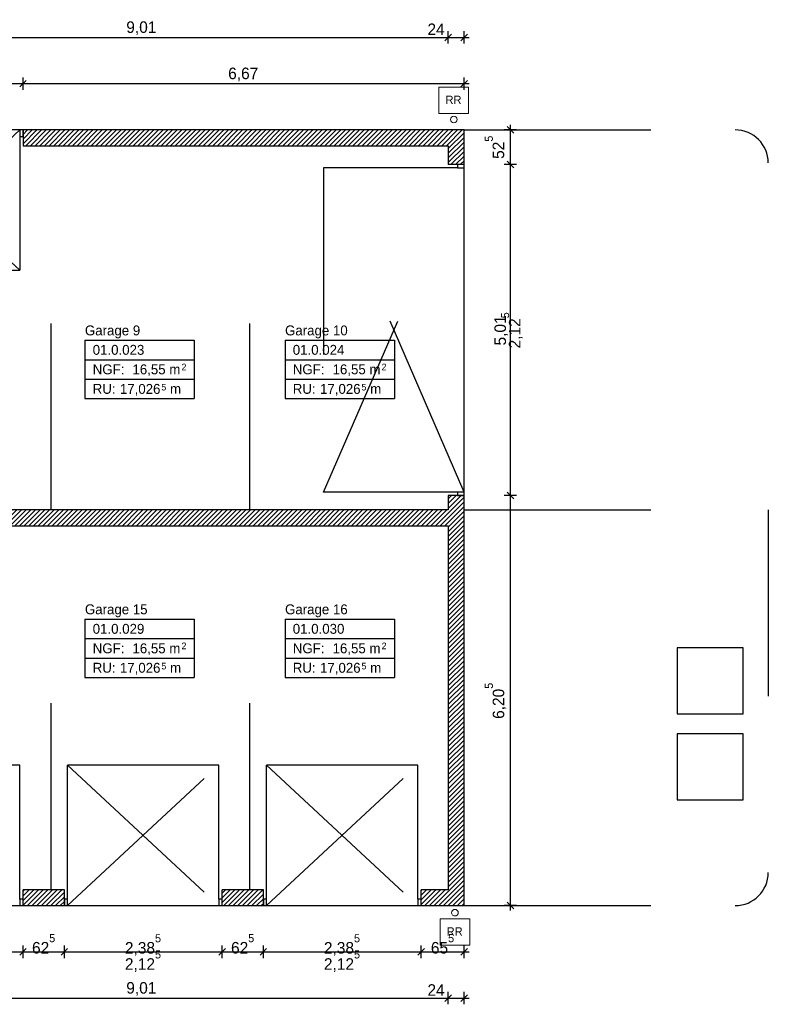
# Model space of a CAD drawing. Extents: x -73 to 359, y -4 to 85.
# Tile 5 of 149: x -57 to -46, y 11 to 26. Entities that reach past the tile are written whole.
import ezdxf

# ---------------------------------------------------------------- set-up
doc = ezdxf.new("R2010")
doc.units = 0
doc.header["$MEASUREMENT"] = 0
doc.linetypes.add('Strichlinie', pattern=[0.005644, 0.002822, -0.002822])
doc.linetypes.add('Wipeout_Contour', pattern=[1, 0, -1])
for name, color, linetype in [('0._EG_7_0', 7, 'Continuous'), ('0._EG_7_A_1 Sanitär', 7, 'Continuous'), ('0._EG_7_P_BM_AUSSEN', 7, 'Continuous'), ('0._EG_7_P_ZE_TEXT', 7, 'Continuous'), ('0._EG_7_R_NT_HIDDEN', 7, 'Continuous'), ('0._EG_7_R_TR_AUSSENWAND', 7, 'Continuous'), ('0._EG_7_Räume', 7, 'Continuous'), ('0._EG_7_X_EA_PARKPLATZ', 7, 'Continuous')]:
    doc.layers.add(name, color=color, linetype=linetype)
doc.styles.add('ERSTELLTER_STIL_1', font='txt')
doc.styles.add('ERSTELLTER_STIL_3', font='txt')
pattern_1 = [(45, (0, 0), (-0.03535534, 0.03535534), [])]

msp = doc.modelspace()

# ---------------------------------------------------------------- hatches: boundary and pattern name
at = {"layer": '0._EG_7_R_TR_AUSSENWAND', "linetype": 'Continuous', "ltscale": 1000}
h = msp.add_hatch(dxfattribs=at)
h.set_pattern_fill('MW_HLZ_0007', color=256, style=0, pattern_type=2)
h.set_pattern_definition(pattern_1)
h.paths.add_polyline_path([(-50.159, 24.625), (-56.831, 24.625), (-56.831, 24.525), (-56.831, 24.385), (-50.399, 24.385)], flags=0)
h = msp.add_hatch(dxfattribs=at)
h.set_pattern_fill('MW_HLZ_0007', color=256, style=0, pattern_type=2)
h.set_pattern_definition(pattern_1)
h.paths.add_polyline_path([(-50.399, 24.385), (-50.399, 24.1), (-50.259, 24.1), (-50.159, 24.1), (-50.159, 24.625)], flags=0)
h = msp.add_hatch(dxfattribs=at)
h.set_pattern_fill('MW_HLZ_0007', color=256, style=0, pattern_type=2)
h.set_pattern_definition(pattern_1)
h.paths.add_polyline_path([(-50.399, 12.885), (-50.159, 12.885), (-50.159, 19.09), (-50.259, 19.09), (-50.399, 19.09)], flags=0)
h = msp.add_hatch(dxfattribs=at)
h.set_pattern_fill('MW_HLZ_0007', color=256, style=0, pattern_type=2)
h.set_pattern_definition(pattern_1)
h.paths.add_polyline_path([(-50.399, 18.635), (-50.399, 18.875), (-59.409, 18.875), (-59.409, 18.635)], flags=0)
h = msp.add_hatch(dxfattribs=at)
h.set_pattern_fill('MW_HLZ_0007', color=256, style=0, pattern_type=2)
h.set_pattern_definition(pattern_1)
h.paths.add_polyline_path([(-56.206, 13.125), (-56.831, 13.125), (-56.831, 12.985), (-56.831, 12.885), (-56.206, 12.885), (-56.206, 12.985)], flags=0)
h = msp.add_hatch(dxfattribs=at)
h.set_pattern_fill('MW_HLZ_0007', color=256, style=0, pattern_type=2)
h.set_pattern_definition(pattern_1)
h.paths.add_polyline_path([(-53.196, 13.125), (-53.821, 13.125), (-53.821, 12.985), (-53.821, 12.885), (-53.196, 12.885), (-53.196, 12.985)], flags=0)
h = msp.add_hatch(dxfattribs=at)
h.set_pattern_fill('MW_HLZ_0007', color=256, style=0, pattern_type=2)
h.set_pattern_definition(pattern_1)
h.paths.add_polyline_path([(-50.811, 12.985), (-50.811, 12.885), (-50.399, 12.885), (-50.399, 13.125), (-50.811, 13.125)], flags=0)

# ---------------------------------------------------------------- linework, layer by layer
at = {"layer": '0._EG_7_0', "linetype": 'Continuous', "ltscale": 1000}
for p, q in [((-56.831, 24.625), (-56.831, 24.525)), ((-56.831, 24.525), (-56.831, 24.385)), ((-50.259, 24.1), (-50.399, 24.1)), ((-50.159, 24.1), (-50.259, 24.1)), ((-50.259, 19.09), (-50.399, 19.09)), ((-50.159, 19.09), (-50.259, 19.09)), ((-56.831, 12.985), (-56.831, 13.125)), ((-56.206, 12.985), (-56.206, 13.125)), ((-53.821, 12.985), (-53.821, 13.125)), ((-53.196, 12.985), (-53.196, 13.125)), ((-50.811, 12.985), (-50.811, 13.125)), ((-56.831, 12.885), (-56.831, 12.985)), ((-56.206, 12.885), (-56.206, 12.985)), ((-53.821, 12.885), (-53.821, 12.985)), ((-53.196, 12.885), (-53.196, 12.985)), ((-50.811, 12.885), (-50.811, 12.985))]:
    msp.add_line(p, q, dxfattribs=at)
at = {"layer": '0._EG_7_A_1 Sanitär', "color": 5, "linetype": 'Continuous', "lineweight": 13, "ltscale": 1000}
for centre in [(-50.316, 24.782), (-50.298, 12.778)]:
    msp.add_circle(centre, 0.05, dxfattribs=at)
at = {"layer": '0._EG_7_P_BM_AUSSEN', "linetype": 'Continuous', "ltscale": 1000}
for p, q in [((-50.399, 25.931), (-50.399, 26.119)), ((-50.159, 25.931), (-50.159, 26.119)), ((-59.409, 26.025), (-50.399, 26.025)), ((-50.349, 26.075), (-50.449, 25.975)), ((-50.399, 26.025), (-50.159, 26.025)), ((-50.209, 25.975), (-50.109, 26.075)), ((-50.159, 26.025), (-50.084, 26.025)), ((-56.781, 25.375), (-56.881, 25.275)), ((-56.831, 25.231), (-56.831, 25.419)), ((-50.209, 25.275), (-50.109, 25.375)), ((-50.159, 25.231), (-50.159, 25.419)), ((-59.216, 25.325), (-56.831, 25.325)), ((-56.831, 25.325), (-50.159, 25.325)), ((-50.159, 25.325), (-50.084, 25.325)), ((-49.365, 24.625), (-49.552, 24.625)), ((-49.409, 24.575), (-49.509, 24.675)), ((-49.459, 24.625), (-49.459, 24.7)), ((-49.459, 24.1), (-49.459, 24.625)), ((-49.509, 24.15), (-49.409, 24.05)), ((-49.365, 24.1), (-49.552, 24.1)), ((-49.459, 19.09), (-49.459, 24.1)), ((-49.365, 19.09), (-49.552, 19.09)), ((-49.509, 19.14), (-49.409, 19.04)), ((-49.459, 12.885), (-49.459, 19.09)), ((-49.365, 12.885), (-49.552, 12.885)), ((-49.509, 12.935), (-49.409, 12.835)), ((-49.459, 12.81), (-49.459, 12.885)), ((-56.781, 12.235), (-56.881, 12.135)), ((-56.831, 12.091), (-56.831, 12.279)), ((-56.156, 12.235), (-56.256, 12.135)), ((-56.206, 12.091), (-56.206, 12.279)), ((-53.771, 12.235), (-53.871, 12.135)), ((-53.821, 12.091), (-53.821, 12.279)), ((-53.146, 12.235), (-53.246, 12.135)), ((-53.196, 12.091), (-53.196, 12.279)), ((-50.761, 12.235), (-50.861, 12.135)), ((-50.811, 12.091), (-50.811, 12.279)), ((-50.209, 12.135), (-50.109, 12.235)), ((-50.159, 12.091), (-50.159, 12.279)), ((-59.216, 12.185), (-56.831, 12.185)), ((-56.831, 12.185), (-56.206, 12.185)), ((-56.206, 12.185), (-53.821, 12.185)), ((-53.821, 12.185), (-53.196, 12.185)), ((-53.196, 12.185), (-50.811, 12.185)), ((-50.811, 12.185), (-50.159, 12.185)), ((-50.159, 12.185), (-50.084, 12.185)), ((-59.409, 11.485), (-50.399, 11.485)), ((-50.349, 11.535), (-50.449, 11.435)), ((-50.399, 11.391), (-50.399, 11.579)), ((-50.399, 11.485), (-50.159, 11.485)), ((-50.209, 11.435), (-50.109, 11.535)), ((-50.159, 11.391), (-50.159, 11.579)), ((-50.159, 11.485), (-50.084, 11.485))]:
    msp.add_line(p, q, dxfattribs=at)
at = {"layer": '0._EG_7_P_ZE_TEXT', "color": 255, "linetype": 'Continuous', "lineweight": 18, "ltscale": 1000}
for p, q in [((-50.091, 25.271), (-50.541, 25.271)), ((-50.541, 25.271), (-50.541, 24.875)), ((-50.091, 24.875), (-50.091, 25.271)), ((-50.541, 24.875), (-50.091, 24.875)), ((-50.073, 12.685), (-50.523, 12.685)), ((-50.523, 12.685), (-50.523, 12.288)), ((-50.073, 12.288), (-50.073, 12.685)), ((-50.523, 12.288), (-50.073, 12.288))]:
    msp.add_line(p, q, dxfattribs=at)
at = {"layer": '0._EG_7_R_NT_HIDDEN', "linetype": 'Strichlinie', "ltscale": 1000}
for p, q in [((-56.405, 18.875), (-56.405, 24.385)), ((-53.402, 18.875), (-53.402, 24.385)), ((-56.405, 13.125), (-56.405, 18.635)), ((-53.402, 13.125), (-53.402, 18.635))]:
    msp.add_line(p, q, dxfattribs=at)
at = {"layer": '0._EG_7_R_TR_AUSSENWAND', "linetype": 'Continuous', "ltscale": 1000}
for p, q in [((-50.159, 24.625), (-56.831, 24.625)), ((-50.159, 24.1), (-50.159, 24.625)), ((-56.831, 24.385), (-50.399, 24.385)), ((-50.399, 24.385), (-50.399, 24.1)), ((-50.399, 19.09), (-50.399, 18.875)), ((-50.159, 12.885), (-50.159, 19.09)), ((-50.399, 18.875), (-59.409, 18.875)), ((-59.409, 18.635), (-50.399, 18.635)), ((-50.399, 18.635), (-50.399, 13.125)), ((-56.206, 13.125), (-56.831, 13.125)), ((-53.196, 13.125), (-53.821, 13.125)), ((-50.399, 13.125), (-50.811, 13.125)), ((-56.831, 12.885), (-56.206, 12.885)), ((-53.821, 12.885), (-53.196, 12.885)), ((-50.811, 12.885), (-50.399, 12.885)), ((-50.399, 12.885), (-50.159, 12.885))]:
    msp.add_line(p, q, dxfattribs=at)
at = {"layer": '0._EG_7_R_TR_AUSSENWAND', "linetype": 'Strichlinie', "ltscale": 1000}
for p, q in [((-52.284, 24.05), (-52.284, 19.14)), ((-59.166, 22.5), (-56.881, 22.5)), ((-56.881, 15.01), (-59.166, 15.01)), ((-53.871, 15.01), (-56.156, 15.01)), ((-50.861, 15.01), (-53.146, 15.01))]:
    msp.add_line(p, q, dxfattribs=at)
at = {"layer": '0._EG_7_Räume', "linetype": 'Continuous', "ltscale": 1000}
for p, q in [((-55.895, 21.442), (-55.895, 20.558)), ((-55.895, 21.442), (-54.24, 21.442)), ((-54.24, 21.442), (-54.24, 20.558)), ((-52.868, 21.442), (-52.868, 20.558)), ((-52.868, 21.442), (-51.214, 21.442)), ((-51.214, 21.442), (-51.214, 20.558)), ((-55.895, 21.147), (-54.24, 21.147)), ((-52.868, 21.147), (-51.214, 21.147)), ((-55.895, 20.852), (-54.24, 20.852)), ((-52.868, 20.852), (-51.214, 20.852)), ((-55.895, 20.558), (-54.24, 20.558)), ((-52.868, 20.558), (-51.214, 20.558)), ((-55.895, 17.22), (-55.895, 16.336)), ((-55.895, 17.22), (-54.24, 17.22)), ((-54.24, 17.22), (-54.24, 16.336)), ((-52.868, 17.22), (-52.868, 16.336)), ((-52.868, 17.22), (-51.214, 17.22)), ((-51.214, 17.22), (-51.214, 16.336)), ((-55.895, 16.926), (-54.24, 16.926)), ((-52.868, 16.926), (-51.214, 16.926)), ((-55.895, 16.631), (-54.24, 16.631)), ((-52.868, 16.631), (-51.214, 16.631)), ((-55.895, 16.336), (-54.24, 16.336)), ((-52.868, 16.336), (-51.214, 16.336))]:
    msp.add_line(p, q, dxfattribs=at)
at = {"layer": '0._EG_7_X_EA_PARKPLATZ', "linetype": 'Strichlinie', "ltscale": 1000}
for p, q in [((-50.159, 24.625), (-46.059, 24.625)), ((-50.159, 18.875), (-45.559, 18.875)), ((-45.559, 18.875), (-45.559, 13.385)), ((-45.938, 16.785), (-46.938, 16.785)), ((-46.938, 16.785), (-46.938, 15.785)), ((-45.938, 15.785), (-45.938, 16.785)), ((-46.938, 15.785), (-45.938, 15.785)), ((-45.938, 15.485), (-46.938, 15.485)), ((-46.938, 15.485), (-46.938, 14.485)), ((-45.938, 14.485), (-45.938, 15.485)), ((-46.938, 14.485), (-45.938, 14.485)), ((-50.159, 12.885), (-46.059, 12.885))]:
    msp.add_line(p, q, dxfattribs=at)
for centre, start, end in [((-46.059, 24.125), 0, 90), ((-46.059, 13.385), 270, 0)]:
    msp.add_arc(centre, 0.5, start, end, dxfattribs=at)

# ---------------------------------------------------------------- texts
at = {"layer": '0._EG_7_P_BM_AUSSEN', "linetype": 'Continuous', "char_height": 0.175, "attachment_point": 7, "style": 'ERSTELLTER_STIL_1'}
for s, insert in [('{9,01}', (-55.269, 26.06)), ('{24}', (-50.714, 26.06)), ('{6,67}', (-53.728, 25.36)), ('{62\\A1{\\H0.7x;\\S5^  ;}}', (-56.695, 12.157)), ('{2,38\\A1{\\H0.7x;\\S5^  ;}}', (-55.29, 12.126)), ('{62\\A1{\\H0.7x;\\S5^  ;}}', (-53.685, 12.157)), ('{2,38\\A1{\\H0.7x;\\S5^  ;}}', (-52.28, 12.126)), ('{65\\A1{\\H0.7x;\\S5^  ;}}', (-50.662, 12.157)), ('{2,12\\A1{\\H0.7x;\\S5^  ;}}', (-55.29, 11.881)), ('{2,12\\A1{\\H0.7x;\\S5^  ;}}', (-52.28, 11.881)), ('{9,01}', (-55.269, 11.52)), ('{24}', (-50.714, 11.52))]:
    msp.add_mtext(s, dxfattribs=dict(at, insert=insert))
at = {"layer": '0._EG_7_P_BM_AUSSEN', "linetype": 'Continuous', "char_height": 0.175, "attachment_point": 7, "rotation": 90, "style": 'ERSTELLTER_STIL_1'}
for s, insert in [('{52\\A1{\\H0.7x;\\S5^  ;}}', (-49.551, 24.186)), ('{5,01}', (-49.494, 21.362)), ('{2,12\\A1{\\H0.7x;\\S5^  ;}}', (-49.275, 21.318)), ('{6,20\\A1{\\H0.7x;\\S5^  ;}}', (-49.52, 15.711))]:
    msp.add_mtext(s, dxfattribs=dict(at, insert=insert))
at = {"layer": '0._EG_7_P_ZE_TEXT', "linetype": 'Continuous', "char_height": 0.125, "attachment_point": 1, "style": 'ERSTELLTER_STIL_1'}
for insert in [(-50.441, 25.143), (-50.423, 12.556)]:
    msp.add_mtext('{RR }', dxfattribs=dict(at, insert=insert))
at = {"layer": '0._EG_7_Räume', "linetype": 'Continuous'}
for s, insert, char_height, attachment_point, style in [('{Garage 9}', (-55.895, 21.665), 0.15, 1, 'ERSTELLTER_STIL_3'), ('{Garage 10}', (-52.868, 21.665), 0.15, 1, 'ERSTELLTER_STIL_3'), ('{01.0.023 }', (-55.777, 21.371), 0.15, 1, 'ERSTELLTER_STIL_1'), ('{01.0.024 }', (-52.751, 21.371), 0.15, 1, 'ERSTELLTER_STIL_1'), ('{NGF: }', (-55.777, 21.076), 0.15, 1, 'ERSTELLTER_STIL_1'), ('{16,55 m}', (-55.176, 21.076), 0.15, 1, 'ERSTELLTER_STIL_1'), ('{2}', (-54.434, 21.087), 0.1, 1, 'ERSTELLTER_STIL_1'), ('{NGF: }', (-52.751, 21.076), 0.15, 1, 'ERSTELLTER_STIL_1'), ('{16,55 m}', (-52.149, 21.076), 0.15, 1, 'ERSTELLTER_STIL_1'), ('{2}', (-51.407, 21.087), 0.1, 1, 'ERSTELLTER_STIL_1'), ('{RU: }', (-55.777, 20.781), 0.15, 1, 'ERSTELLTER_STIL_1'), ('{17,026}', (-55.366, 20.602), 0.15, 7, 'ERSTELLTER_STIL_1'), ('{5}', (-54.739, 20.68), 0.1, 7, 'ERSTELLTER_STIL_1'), ('{ m}', (-54.663, 20.781), 0.15, 1, 'ERSTELLTER_STIL_1'), ('{RU: }', (-52.751, 20.781), 0.15, 1, 'ERSTELLTER_STIL_1'), ('{17,026}', (-52.339, 20.602), 0.15, 7, 'ERSTELLTER_STIL_1'), ('{5}', (-51.712, 20.68), 0.1, 7, 'ERSTELLTER_STIL_1'), ('{ m}', (-51.636, 20.781), 0.15, 1, 'ERSTELLTER_STIL_1'), ('{Garage 15}', (-55.895, 17.444), 0.15, 1, 'ERSTELLTER_STIL_3'), ('{Garage 16}', (-52.868, 17.444), 0.15, 1, 'ERSTELLTER_STIL_3'), ('{01.0.029 }', (-55.777, 17.149), 0.15, 1, 'ERSTELLTER_STIL_1'), ('{01.0.030 }', (-52.751, 17.149), 0.15, 1, 'ERSTELLTER_STIL_1'), ('{NGF: }', (-55.777, 16.854), 0.15, 1, 'ERSTELLTER_STIL_1'), ('{16,55 m}', (-55.176, 16.854), 0.15, 1, 'ERSTELLTER_STIL_1'), ('{2}', (-54.434, 16.866), 0.1, 1, 'ERSTELLTER_STIL_1'), ('{NGF: }', (-52.751, 16.854), 0.15, 1, 'ERSTELLTER_STIL_1'), ('{16,55 m}', (-52.149, 16.854), 0.15, 1, 'ERSTELLTER_STIL_1'), ('{2}', (-51.407, 16.866), 0.1, 1, 'ERSTELLTER_STIL_1'), ('{RU: }', (-55.777, 16.56), 0.15, 1, 'ERSTELLTER_STIL_1'), ('{17,026}', (-55.366, 16.381), 0.15, 7, 'ERSTELLTER_STIL_1'), ('{5}', (-54.739, 16.458), 0.1, 7, 'ERSTELLTER_STIL_1'), ('{RU: }', (-52.751, 16.56), 0.15, 1, 'ERSTELLTER_STIL_1'), ('{17,026}', (-52.339, 16.381), 0.15, 7, 'ERSTELLTER_STIL_1'), ('{5}', (-51.712, 16.458), 0.1, 7, 'ERSTELLTER_STIL_1'), ('{ m}', (-54.663, 16.56), 0.15, 1, 'ERSTELLTER_STIL_1'), ('{ m}', (-51.636, 16.56), 0.15, 1, 'ERSTELLTER_STIL_1')]:
    msp.add_mtext(s, dxfattribs=dict(at, insert=insert, char_height=char_height, attachment_point=attachment_point, style=style))

# ---------------------------------------------------------------- next in the draw order: wipeouts: each hides what was drawn before it
at = {"color": 254, "linetype": 'Wipeout_Contour', "lineweight": 0, "ltscale": 247.768798}
msp.add_wipeout([(-56.831, 24.625), (-56.881, 24.625), (-56.881, 24.525), (-56.831, 24.525)], dxfattribs=at).dxf.layer = '0._EG_7_R_TR_AUSSENWAND'
at = {"color": 254, "linetype": 'Wipeout_Contour', "lineweight": 0, "ltscale": 222.739239}
msp.add_wipeout([(-50.259, 24.1), (-50.259, 24.05), (-50.159, 24.05), (-50.159, 24.1)], dxfattribs=at).dxf.layer = '0._EG_7_R_TR_AUSSENWAND'
at = {"color": 254, "linetype": 'Wipeout_Contour', "lineweight": 0, "ltscale": 214.907281}
msp.add_wipeout([(-50.159, 19.09), (-50.159, 19.14), (-50.259, 19.14), (-50.259, 19.09)], dxfattribs=at).dxf.layer = '0._EG_7_R_TR_AUSSENWAND'
at = {"color": 254, "linetype": 'Wipeout_Contour', "lineweight": 0, "ltscale": 233.245237}
msp.add_wipeout([(-56.831, 12.985), (-56.881, 12.985), (-56.881, 12.885), (-56.831, 12.885)], dxfattribs=at).dxf.layer = '0._EG_7_R_TR_AUSSENWAND'
at = {"color": 254, "linetype": 'Wipeout_Contour', "lineweight": 0, "ltscale": 230.613399}
msp.add_wipeout([(-56.206, 12.885), (-56.156, 12.885), (-56.156, 12.985), (-56.206, 12.985)], dxfattribs=at).dxf.layer = '0._EG_7_R_TR_AUSSENWAND'
at = {"color": 254, "linetype": 'Wipeout_Contour', "lineweight": 0, "ltscale": 221.521844}
msp.add_wipeout([(-53.821, 12.985), (-53.871, 12.985), (-53.871, 12.885), (-53.821, 12.885)], dxfattribs=at).dxf.layer = '0._EG_7_R_TR_AUSSENWAND'
at = {"color": 254, "linetype": 'Wipeout_Contour', "lineweight": 0, "ltscale": 218.897562}
msp.add_wipeout([(-53.196, 12.885), (-53.146, 12.885), (-53.146, 12.985), (-53.196, 12.985)], dxfattribs=at).dxf.layer = '0._EG_7_R_TR_AUSSENWAND'
at = {"color": 254, "linetype": 'Wipeout_Contour', "lineweight": 0, "ltscale": 209.834312}
msp.add_wipeout([(-50.811, 12.985), (-50.861, 12.985), (-50.861, 12.885), (-50.811, 12.885)], dxfattribs=at).dxf.layer = '0._EG_7_R_TR_AUSSENWAND'

# ---------------------------------------------------------------- next in the draw order: linework, layer by layer
at = {"layer": '0._EG_7_R_TR_AUSSENWAND', "linetype": 'Continuous', "ltscale": 1000}
for p, q in [((-56.881, 24.625), (-59.166, 24.625)), ((-56.831, 24.625), (-56.881, 24.625)), ((-56.881, 24.625), (-56.881, 24.525)), ((-56.831, 24.525), (-56.831, 24.625)), ((-56.831, 24.625), (-56.831, 24.525)), ((-56.881, 24.525), (-56.831, 24.525)), ((-50.259, 24.1), (-50.259, 24.05)), ((-50.159, 24.1), (-50.259, 24.1)), ((-50.159, 24.1), (-50.259, 24.1)), ((-50.259, 24.05), (-50.159, 24.05)), ((-50.159, 24.05), (-50.159, 24.1)), ((-50.159, 19.14), (-50.159, 24.05)), ((-50.159, 19.14), (-50.259, 19.14)), ((-50.259, 19.14), (-50.259, 19.09)), ((-50.259, 19.09), (-50.159, 19.09)), ((-50.159, 19.09), (-50.259, 19.09)), ((-50.159, 19.09), (-50.159, 19.14)), ((-56.831, 12.985), (-56.881, 12.985)), ((-56.881, 12.985), (-56.881, 12.885)), ((-56.831, 12.885), (-56.831, 12.985)), ((-56.831, 12.885), (-56.831, 12.985)), ((-56.156, 12.985), (-56.206, 12.985)), ((-56.206, 12.985), (-56.206, 12.885)), ((-56.206, 12.885), (-56.206, 12.985)), ((-56.156, 12.885), (-56.156, 12.985)), ((-53.821, 12.985), (-53.871, 12.985)), ((-53.871, 12.985), (-53.871, 12.885)), ((-53.821, 12.885), (-53.821, 12.985)), ((-53.821, 12.885), (-53.821, 12.985)), ((-53.146, 12.985), (-53.196, 12.985)), ((-53.196, 12.985), (-53.196, 12.885)), ((-53.196, 12.885), (-53.196, 12.985)), ((-53.146, 12.885), (-53.146, 12.985)), ((-50.811, 12.985), (-50.861, 12.985)), ((-50.861, 12.985), (-50.861, 12.885)), ((-50.811, 12.885), (-50.811, 12.985)), ((-50.811, 12.885), (-50.811, 12.985)), ((-59.166, 12.885), (-56.881, 12.885)), ((-56.881, 12.885), (-56.831, 12.885)), ((-56.206, 12.885), (-56.156, 12.885)), ((-56.156, 12.885), (-53.871, 12.885)), ((-53.871, 12.885), (-53.821, 12.885)), ((-53.196, 12.885), (-53.146, 12.885)), ((-53.146, 12.885), (-50.861, 12.885)), ((-50.861, 12.885), (-50.811, 12.885))]:
    msp.add_line(p, q, dxfattribs=at)
at = {"layer": '0._EG_7_R_TR_AUSSENWAND', "linetype": 'Strichlinie', "ltscale": 1000}
for p, q in [((-56.881, 24.625), (-59.166, 22.5)), ((-56.881, 22.5), (-59.166, 24.625)), ((-56.881, 24.525), (-56.881, 22.5)), ((-50.159, 19.14), (-52.284, 24.05)), ((-50.259, 24.05), (-52.284, 24.05)), ((-52.284, 19.14), (-50.159, 24.05)), ((-50.259, 19.14), (-52.284, 19.14)), ((-59.166, 12.885), (-56.881, 15.01)), ((-59.166, 15.01), (-56.881, 12.885)), ((-56.881, 12.985), (-56.881, 15.01)), ((-56.156, 12.885), (-53.871, 15.01)), ((-56.156, 12.985), (-56.156, 15.01)), ((-56.156, 15.01), (-53.871, 12.885)), ((-53.871, 12.985), (-53.871, 15.01)), ((-53.146, 12.885), (-50.861, 15.01)), ((-53.146, 12.985), (-53.146, 15.01)), ((-53.146, 15.01), (-50.861, 12.885)), ((-50.861, 12.985), (-50.861, 15.01))]:
    msp.add_line(p, q, dxfattribs=at)

doc.saveas('drawing.dxf')
